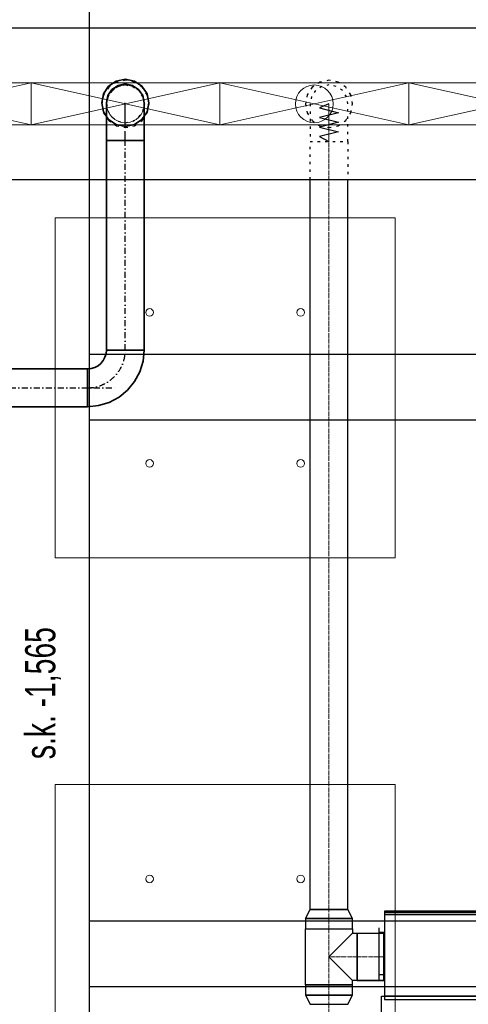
# Model space of a CAD drawing. Header units: centimetres. Extents: x -228435 to 46820, y -89367 to 152985.
# Tile 176 of 256: x -34128 to -31752, y 45236 to 50450. Entities that reach past the tile are written whole.
import ezdxf

# ---------------------------------------------------------------- set-up
doc = ezdxf.new("R2010")
doc.units = ezdxf.units.CM
doc.header["$LTSCALE"] = 50
doc.header["$PDMODE"] = 35
doc.header["$PDSIZE"] = 0.1
for name, pattern in [('01-103-Went PP_poziom-0_5$0$DASHDOT', [25.4, 12.7, -6.35, 0, -6.35]), ('CADVENT_CENTERLINE', [9.9, 7.4, -1, 0.5, -1]), ('CADVENT_HIDDEN', [0.8, 0.25, -0.55]), ('Kondygnacja  -0_5$0$HIDDEN', [9.525, 6.35, -3.175]), ('Kondygnacja  -0_5$0$HIDDEN2', [4.7625, 3.175, -1.5875]), ('Osie rzutów$0$DASHDOT2', [12.7, 6.35, -3.175, 0, -3.175])]:
    doc.linetypes.add(name, pattern=pattern)
doc.layers.get('0').update_dxf_attribs({"color": 8})
doc.layers.get('DEFPOINTS').update_dxf_attribs({"color": 8})
for name, color, linetype in [('01-103-Went PP_poziom-0_5$0$L_Nawiew', 250, 'Continuous'), ('bgde-nawiewEXP', 250, 'Continuous'), ('bgde-nawiewHIDDEN', 250, 'Continuous'), ('bgde-wywiewSOL', 5, 'Continuous'), ('IS_zmiany 2024', 3, 'Continuous'), ('Kondygnacja  -0_5$0$ARCH_KONSTR_POWYŻEJ RZUTU', 8, 'Kondygnacja  -0_5$0$HIDDEN'), ('Kondygnacja  -0_5$0$ARCH_KONSTR_POWYŻEJ RZUTU_IST', 8, 'Kondygnacja  -0_5$0$HIDDEN2'), ('Osie rzutów$0$ARCH_INFO_OSIE_IST', 8, 'Osie rzutów$0$DASHDOT2'), ('Osie rzutów$0$ARCH_INFO_OSIE_OPISY_IST', 8, 'Continuous')]:
    doc.layers.add(name, color=color, linetype=linetype)
for name, color, linetype, lineweight in [('bgde-nawiewCEN', 7, 'Continuous', 13), ('bgde_nawiewnik', 11, 'Continuous', 5), ('Kondygnacja  -0_5$0$ARCH_INFO_WYMIARY', 8, 'Continuous', 9), ('SU Lampy kwadratowe  -05$0$ARCH_SUFITY_PODWIESZANE', 8, 'Continuous', 9)]:
    doc.layers.add(name, color=color, linetype=linetype, lineweight=lineweight)
doc.styles.add('Kondygnacja  -0_5$0$BIKTS', font='bikromsw.shx', dxfattribs={"width": 0.8})
doc.styles.add('Kondygnacja  -0_5$0$Romans', font='Romans.shx', dxfattribs={"width": 0.7})
doc.dimstyles.new('Kondygnacja  -0_5$0$Wymiary 1-100', dxfattribs={"dimtxt": 12, "dimasz": 10, "dimexe": 5, "dimexo": 0, "dimgap": 4, "dimtad": 1, "dimrnd": 0.5, "dimzin": 12, "dimdsep": 46, "dimtxsty": 'Kondygnacja  -0_5$0$Romans', "dimblk": 'Kondygnacja  -0_5$0$_Oblique', "dimcen": 10, "dimdle": 10, "dimclrt": 55, "dimazin": 0, "dimtfac": 1, "dimtmove": 1, "dimatfit": 3, "dimfxl": 8, "dimfxlon": 1, "dimtolj": 1, "dimtzin": 0, "dimarcsym": 0})

# ---------------------------------------------------------------- blocks, each defined once
blk = doc.blocks.new('Osie rzutów')
at = {"layer": 'Osie rzutów$0$ARCH_INFO_OSIE_IST', "ltscale": 10}
blk.add_line((4436.04, 9200), (15156.54, 9200), dxfattribs=at)
blk = doc.blocks.new('SU Lampy kwadratowe  -05$0$moduł sufitu')
at = {"layer": 'SU Lampy kwadratowe  -05$0$ARCH_SUFITY_PODWIESZANE'}
for points in [[(60, -60), (240, -60), (240, -240), (60, -240)], [(360, -60), (540, -60), (540, -240), (360, -240)], [(60, -360), (240, -360), (240, -540), (60, -540)], [(360, -360), (540, -360), (540, -540), (360, -540)]]:
    blk.add_lwpolyline(points, close=True, dxfattribs=at)
for centre in [(110, -110), (190, -110), (410, -110), (490, -110), (110, -190), (190, -190), (410, -190), (490, -190), (110, -410), (190, -410), (410, -410), (490, -410), (110, -490), (190, -490), (410, -490), (490, -490)]:
    blk.add_circle(centre, 2, dxfattribs=at)
blk = doc.blocks.new('SU Lampy kwadratowe  -05')
at = {"layer": 'SU Lampy kwadratowe  -05$0$ARCH_SUFITY_PODWIESZANE'}
for p in [(8660, 9800), (8660, 9200)]:
    blk.add_blockref('SU Lampy kwadratowe  -05$0$moduł sufitu', p, dxfattribs=at)
blk = doc.blocks.new('Kondygnacja  -0_5$0$_Oblique')
at = {"color": 0, "linetype": 'ByBlock', "lineweight": -2}
blk.add_line((-0.5, -0.5), (0.5, 0.5), dxfattribs=at)
blk = doc.blocks.new('*D148')
at = {"layer": 'DEFPOINTS', "color": 0}
for p in [(-59190, 47690), (5862.4, 47690), (6190, 43700)]:
    blk.add_point(p, dxfattribs=at)
at = {"layer": 'Kondygnacja  -0_5$0$ARCH_INFO_WYMIARY', "color": 0, "lineweight": -2}
for p, q in [((5854.4, 47690), (5867.4, 47690)), ((5862.4, 43690), (5862.4, 47700)), ((5870.4, 43700), (5857.4, 43700))]:
    blk.add_line(p, q, dxfattribs=at)
at = {"layer": 'Kondygnacja  -0_5$0$ARCH_INFO_WYMIARY', "color": 0, "lineweight": -2, "xscale": 10, "yscale": 10, "zscale": 10}
for p, rotation in [((5862.4, 47690), 90), ((5862.4, 43700), 270)]:
    blk.add_blockref('Kondygnacja  -0_5$0$_Oblique', p, dxfattribs=dict(at, rotation=rotation))
at = {"layer": 'Kondygnacja  -0_5$0$ARCH_INFO_WYMIARY', "color": 55, "insert": (5852.4, 45695), "char_height": 12, "attachment_point": 5, "rotation": 90, "style": 'Kondygnacja  -0_5$0$Romans'}
blk.add_mtext('\\A1;3990', dxfattribs=at)
blk = doc.blocks.new('Kondygnacja  -0_5$0$konstrukcja istniejąca -0.5')
at = {"layer": 'Kondygnacja  -0_5$0$ARCH_KONSTR_POWYŻEJ RZUTU_IST', "ltscale": 10}
for points in [[(8738, 9775), (8738, 8625)], [(8738, 9367.89), (9782, 9367.89)], [(9782, 9332.89), (8738, 9332.89)], [(8738, 9067.89), (9782, 9067.89)], [(9782, 9032.89), (8738, 9032.89)]]:
    blk.add_lwpolyline(points, dxfattribs=at)
at = {"layer": 'Kondygnacja  -0_5$0$ARCH_KONSTR_POWYŻEJ RZUTU_IST', "style": 'Kondygnacja  -0_5$0$BIKTS', "width": 0.7}
blk.add_text('s.k. -1,565', height=16, rotation=90, dxfattribs=at).set_placement((8720.08, 9153.39))
blk = doc.blocks.new('A$C5B3E7367')
at = {"layer": '01-103-Went PP_poziom-0_5$0$L_Nawiew'}
h = blk.add_hatch(color=256, dxfattribs=at)
h.paths.add_polyline_path([(215, 704), (215, 674), (331.7, 674), (331.7, 612.1), (445.9, 689), (331.7, 765.9), (331.7, 704)])
h.paths.add_polyline_path([(48.3, 704), (48.3, 674), (215, 674), (215, 704)])
for p, q in [((215, 1525), (165, 1525)), ((165, 1525), (165, 1505)), ((215, 1400), (215, 1530)), ((545, 1530), (215, 1530)), ((215, 1530), (215, 1515)), ((545, 1400), (545, 1530)), ((165, 1505), (215, 1505)), ((243.8, 1452), (268.8, 1452)), ((256.2, 1452), (256.2, 1400)), ((326.2, 1452), (351.2, 1452)), ((338.8, 1452), (338.8, 1400)), ((408.8, 1452), (433.8, 1452)), ((421.2, 1452), (421.2, 1400)), ((491.2, 1452), (516.2, 1452)), ((503.8, 1452), (503.8, 1400)), ((0, 1378), (215, 1378)), ((0, 0), (0, 1378)), ((545, 1400), (215, 1400)), ((215, 1400), (215, 1378)), ((215, 1378), (215, 0)), ((545, 0), (545, 1400)), ((445.9, 689), (331.7, 765.9)), ((331.7, 704), (331.7, 765.9)), ((48.3, 704), (331.7, 704)), ((48.3, 704), (48.3, 674)), ((445.9, 689), (331.7, 612.1)), ((48.3, 674), (331.7, 674)), ((331.7, 612.1), (331.7, 674)), ((215, 0), (0, 0)), ((215, 0), (545, 0))]:
    blk.add_line(p, q, dxfattribs=at)
blk = doc.blocks.new('A$C53CA46B8')
at = {"layer": 'bgde-wywiewSOL'}
for p, q in [((200.4, 481.1), (-249.6, 481.1)), ((-249.6, 481.1), (-249.6, -878.9)), ((112.9, 511.1), (-162.1, 511.1)), ((-137.1, 481.1), (-137.1, 511.1)), ((87.9, 481.1), (87.9, 511.1)), ((200.4, 481.1), (200.4, -878.9)), ((200.4, -878.9), (-249.6, -878.9)), ((-137.1, -878.9), (-137.1, -908.9)), ((87.9, -878.9), (87.9, -908.9)), ((112.9, -908.9), (-162.1, -908.9))]:
    blk.add_line(p, q, dxfattribs=at)
at = {"layer": '01-103-Went PP_poziom-0_5$0$L_Nawiew'}
blk.add_blockref('A$C5B3E7367', (-794.6, -893.9), dxfattribs=at)
blk = doc.blocks.new('A$C066D7839')
at = {"layer": 'bgde_nawiewnik'}
for p, q in [((-50, -11.15), (-50, 11.15)), ((-50, 11.15), (50, 11.15)), ((-50, -11.15), (50, 11.15)), ((50, -11.15), (-50, 11.15)), ((50, 11.15), (50, -11.15)), ((50, -11.15), (-50, -11.15))]:
    blk.add_line(p, q, dxfattribs=at)
blk.add_circle((0, 0), 10, dxfattribs=at)

msp = doc.modelspace()

# ---------------------------------------------------------------- linework, layer by layer
at = {"layer": 'bgde-nawiewCEN', "linetype": 'CADVENT_CENTERLINE', "ltscale": 0.06}
for p, q in [((-32489.979, 50003.393), (-32489.979, 50003.868)), ((-32489.979, 50002.268), (-32489.979, 50003.393)), ((-32489.979, 50000.075), (-32489.979, 50002.268)), ((-32489.979, 49996.46), (-32489.979, 50000.075)), ((-32489.979, 49991.068), (-32489.979, 49996.46)), ((-32489.979, 49983.542), (-32489.979, 49991.068)), ((-32489.979, 49973.527), (-32489.979, 49983.542)), ((-32489.979, 49960.668), (-32489.979, 49973.527)), ((-32489.979, 49944.608), (-32489.979, 49960.668)), ((-32489.979, 49924.993), (-32489.979, 49944.608)), ((-32489.979, 49901.468), (-32489.979, 49924.993)), ((-32489.979, 49873.675), (-32489.979, 49901.468)), ((-32489.979, 49822.564), (-32489.979, 49873.675)), ((-32489.979, 49803.868), (-32489.979, 49822.564)), ((-32489.979, 45738.069), (-32489.979, 49803.868)), ((-32489.979, 45635.069), (-32489.979, 45738.069)), ((-32489.979, 45635.069), (-32489.979, 45487.069)), ((-32489.979, 45487.069), (-32489.979, 45339.069)), ((-32339.979, 45487.069), (-32489.979, 45487.069)), ((-32339.979, 45487.069), (-32199.979, 45487.069)), ((-32195.979, 45487.069), (-32199.979, 45487.069)), ((-32489.979, 45339.069), (-32489.979, 45236.069)), ((-32489.979, 45236.069), (-32489.979, 44203.959))]:
    msp.add_line(p, q, dxfattribs=at)
at = {"layer": 'bgde-nawiewEXP', "linetype": 'Continuous'}
for points in [[(-55706.071, 49603.941), (-19380.813, 49603.941), (-19380.813, 50403.941), (-19370.813, 50403.941), (-19370.813, 49603.941), (-19380.813, 49603.941), (-19380.813, 50403.941), (-55706.071, 50403.941)], [(-32614.979, 45635.07), (-32364.979, 45635.07), (-32364.979, 45689.912), (-32614.979, 45689.912)], [(-32195.979, 45712.069), (-30835.979, 45712.069), (-30835.979, 45722.069), (-32195.979, 45722.069)], [(-32195.979, 45262.069), (-30835.979, 45262.069), (-30835.979, 45712.069), (-32195.979, 45712.069)], [(-32614.979, 45284.227), (-32364.979, 45284.227), (-32364.979, 45339.069), (-32614.979, 45339.069)], [(-32614.979, 45284.226), (-32589.979, 45236.069), (-32389.979, 45236.069), (-32364.979, 45284.226), (-32605.464, 45284.226)]]:
    msp.add_lwpolyline(points, close=True, dxfattribs=at)
for points in [[(-32614.979, 45689.912), (-32364.979, 45689.912), (-32389.979, 45738.069), (-32389.979, 45738.07), (-32589.979, 45738.07), (-32589.979, 49603.941)], [(-32614.979, 45689.912), (-32589.979, 45738.069), (-32389.979, 45738.069), (-32389.979, 49603.941)], [(-32614.979, 45339.069), (-32614.979, 45635.069), (-32364.979, 45635.069), (-32364.979, 45612.069)], [(-32614.979, 45339.069), (-32364.979, 45339.069), (-32364.979, 45362.069), (-32489.979, 45487.069), (-32364.979, 45612.069), (-32339.979, 45612.069), (-32339.979, 45362.069), (-32364.979, 45362.069)], [(-32339.979, 45362.069), (-32339.979, 45612.069), (-32199.979, 45612.069), (-32199.979, 45362.069)], [(-32199.979, 45362.069), (-32199.979, 45612.069), (-32195.979, 45612.069)], [(-32339.979, 45362.069), (-32199.979, 45362.069)], [(-32199.979, 45362.069), (-32339.979, 45362.069)], [(-32199.979, 45362.069), (-32199.979, 45371.585)], [(-32199.979, 45362.069), (-32195.979, 45362.069)]]:
    msp.add_lwpolyline(points, dxfattribs=at)
at = {"layer": 'bgde-nawiewHIDDEN', "linetype": 'CADVENT_HIDDEN'}
for points in [[(-33692.838, 50003.868), (-33683.323, 49956.032), (-33656.226, 49915.479), (-33615.674, 49888.383), (-33567.838, 49878.868), (-33520.003, 49888.383), (-33479.45, 49915.479), (-33452.353, 49956.032), (-33442.838, 50003.868), (-33452.353, 50051.703), (-33479.45, 50092.256), (-33520.003, 50119.352), (-33567.838, 50128.868), (-33615.674, 50119.352), (-33656.226, 50092.256), (-33683.323, 50051.703)], [(-33692.838, 50003.868), (-33683.323, 49956.032), (-33656.226, 49915.479), (-33615.674, 49888.383), (-33567.838, 49878.868), (-33520.003, 49888.383), (-33479.45, 49915.479), (-33452.353, 49956.032), (-33442.838, 50003.868), (-33452.353, 50051.703), (-33479.45, 50092.256), (-33520.003, 50119.352), (-33567.838, 50128.868), (-33615.674, 50119.352), (-33656.226, 50092.256), (-33683.323, 50051.703)], [(-33667.838, 50003.868), (-33660.226, 49965.599), (-33638.549, 49933.157), (-33606.106, 49911.48), (-33567.838, 49903.868), (-33529.57, 49911.48), (-33497.127, 49933.157), (-33475.45, 49965.599), (-33467.838, 50003.868), (-33475.45, 50042.136), (-33497.127, 50074.578), (-33529.57, 50096.255), (-33567.838, 50103.868), (-33606.106, 50096.255), (-33638.549, 50074.578), (-33660.226, 50042.136)], [(-32614.979, 50003.868), (-32605.464, 49956.032), (-32578.368, 49915.479), (-32537.815, 49888.383), (-32489.979, 49878.868), (-32442.144, 49888.383), (-32401.591, 49915.479), (-32374.494, 49956.032), (-32364.979, 50003.868), (-32374.494, 50051.703), (-32401.591, 50092.256), (-32442.144, 50119.352), (-32489.979, 50128.868), (-32537.815, 50119.352), (-32578.368, 50092.256), (-32605.464, 50051.703)], [(-32614.979, 50003.868), (-32605.464, 49956.032), (-32578.368, 49915.479), (-32537.815, 49888.383), (-32489.979, 49878.868), (-32442.144, 49888.383), (-32401.591, 49915.479), (-32374.494, 49956.032), (-32364.979, 50003.868), (-32374.494, 50051.703), (-32401.591, 50092.256), (-32442.144, 50119.352), (-32489.979, 50128.868), (-32537.815, 50119.352), (-32578.368, 50092.256), (-32605.464, 50051.703)]]:
    msp.add_lwpolyline(points, close=True, dxfattribs=at)
for points in [[(-33606.106, 50096.255), (-33567.838, 50103.868), (-33529.57, 50096.255)], [(-33529.57, 50096.255), (-33567.838, 50103.868)], [(-32589.979, 49603.941), (-32589.979, 49803.868), (-32389.979, 49803.868), (-32389.979, 50003.868), (-32397.591, 50042.136), (-32419.269, 50074.578), (-32451.711, 50096.255), (-32489.979, 50103.868), (-32528.248, 50096.255), (-32560.69, 50074.578), (-32582.367, 50042.136), (-32589.979, 50003.868), (-32589.979, 49803.867), (-32389.979, 49803.867), (-32389.979, 49603.941)], [(-33667.838, 50003.868), (-33660.226, 50042.136), (-33638.549, 50074.578), (-33606.106, 50096.255)], [(-33606.106, 50096.255), (-33638.549, 50074.578)], [(-33529.57, 50096.255), (-33497.127, 50074.578), (-33475.45, 50042.136)], [(-33475.45, 50042.136), (-33497.127, 50074.578)], [(-33667.838, 50003.868), (-33660.226, 49965.599), (-33638.549, 49933.157), (-33606.106, 49911.48), (-33567.838, 49903.868), (-33529.57, 49911.48), (-33497.127, 49933.157), (-33475.45, 49965.599), (-33467.838, 50003.868)], [(-33475.45, 50042.136), (-33467.838, 50003.868), (-33475.45, 49965.599)], [(-32195.979, 45362.069), (-32195.979, 45612.069)]]:
    msp.add_lwpolyline(points, dxfattribs=at)
at = {"layer": 'bgde-nawiewHIDDEN'}
for points in [[(-33567.838, 50003.868), (-33567.838, 50003.868)], [(-32489.979, 50003.868), (-32539.979, 49982.57), (-32439.979, 49957.208), (-32539.979, 49931.988), (-32439.979, 49906.703), (-32539.979, 49881.168), (-32439.979, 49855.809), (-32539.979, 49830.35), (-32489.979, 49803.868)]]:
    msp.add_lwpolyline(points, dxfattribs=at)
at = {"layer": 'IS_zmiany 2024', "color": 250, "linetype": '01-103-Went PP_poziom-0_5$0$DASHDOT', "ltscale": 0.05}
for p, q in [((-33568.6, 50008.843), (-33568.6, 50009.317)), ((-33568.6, 50007.717), (-33568.6, 50008.843)), ((-33568.6, 50005.524), (-33568.6, 50007.717)), ((-33568.6, 50001.91), (-33568.6, 50005.524)), ((-33568.6, 49996.517), (-33568.6, 50001.91)), ((-33568.6, 49988.991), (-33568.6, 49996.517)), ((-33568.6, 49978.976), (-33568.6, 49988.991)), ((-33568.6, 49966.117), (-33568.6, 49978.976)), ((-33568.6, 49950.058), (-33568.6, 49966.117)), ((-33568.6, 49930.443), (-33568.6, 49950.058)), ((-33568.6, 49906.917), (-33568.6, 49930.443)), ((-33568.6, 49879.124), (-33568.6, 49906.917)), ((-33568.6, 49828.013), (-33568.6, 49879.124)), ((-33568.6, 49809.317), (-33568.6, 49828.013)), ((-33568.6, 48700.479), (-33568.6, 49809.317)), ((-36151.466, 48500.479), (-33609.221, 48500.479))]:
    msp.add_line(p, q, dxfattribs=at)
at = {"layer": 'IS_zmiany 2024', "color": 1, "lineweight": 35}
for points in [[(-33693.6, 50009.317), (-33684.085, 49961.482), (-33656.989, 49920.929), (-33616.436, 49893.832), (-33568.6, 49884.317), (-33520.765, 49893.832), (-33480.212, 49920.929), (-33453.115, 49961.482), (-33443.6, 50009.317), (-33453.115, 50057.152), (-33480.212, 50097.705), (-33520.765, 50124.802), (-33568.6, 50134.317), (-33616.436, 50124.802), (-33656.989, 50097.705), (-33684.085, 50057.152)], [(-33668.6, 49809.317), (-33468.6, 49809.317), (-33468.6, 50009.317), (-33476.212, 50047.585), (-33497.89, 50080.028), (-33530.332, 50101.705), (-33568.6, 50109.317), (-33606.869, 50101.705), (-33639.311, 50080.028), (-33660.988, 50047.585), (-33668.6, 50009.317), (-33668.6, 49828.013)], [(-36151.466, 48400.479), (-33768.6, 48400.479), (-33768.6, 48600.479), (-36151.466, 48600.479), (-36151.466, 48408.091)]]:
    msp.add_lwpolyline(points, close=True, dxfattribs=at)
for points in [[(-33668.6, 49809.317), (-33468.6, 49809.317), (-33468.6, 49608.495)], [(-33668.6, 49809.317), (-33668.6, 49608.495)], [(-33768.6, 48400.479), (-33710.073, 48406.244), (-33653.795, 48423.315), (-33601.929, 48451.038), (-33556.468, 48488.347), (-33519.159, 48533.808), (-33491.436, 48585.674), (-33474.365, 48641.952), (-33468.6, 48700.479), (-33668.6, 48700.479), (-33668.6, 49608.495)], [(-33768.6, 48400.479), (-33768.6, 48600.479), (-33749.091, 48602.401), (-33730.332, 48608.091), (-33713.043, 48617.332), (-33697.89, 48629.769), (-33685.453, 48644.922), (-33676.212, 48662.211), (-33670.522, 48680.97), (-33668.6, 48700.479), (-33468.6, 48700.479), (-33468.6, 49608.495)]]:
    msp.add_lwpolyline(points, dxfattribs=at)
at = {"layer": 'IS_zmiany 2024', "color": 250, "linetype": '01-103-Went PP_poziom-0_5$0$DASHDOT', "ltscale": 0.05}
msp.add_arc((-33768.6, 48700.479), 200, 270, 0, dxfattribs=at)

# ---------------------------------------------------------------- block references
at = {"layer": '01-103-Went PP_poziom-0_5$0$L_Nawiew', "xscale": 10, "yscale": 10, "zscale": 10}
for p in [(-34567.836, 50003.868, 742.119), (-33567.836, 50003.868, 742.119), (-32567.836, 50003.868, 742.119), (-31567.836, 50003.868, 742.119)]:
    msp.add_blockref('A$C066D7839', p, dxfattribs=at)
at = {"layer": '01-103-Went PP_poziom-0_5$0$L_Nawiew', "xscale": -1, "rotation": 270}
msp.add_blockref('A$C53CA46B8', (-31317.949, 45528.749, 2865), dxfattribs=at)
at = {"layer": 'Kondygnacja  -0_5$0$ARCH_KONSTR_POWYŻEJ RZUTU', "xscale": 10, "yscale": 10, "zscale": 10}
msp.add_blockref('Kondygnacja  -0_5$0$konstrukcja istniejąca -0.5', (-121140, -45000), dxfattribs=at)
at = {"layer": 'Osie rzutów$0$ARCH_INFO_OSIE_OPISY_IST', "xscale": 10, "yscale": 10, "zscale": 10}
msp.add_blockref('Osie rzutów', (-121140, -45000), dxfattribs=at)
at = {"layer": 'SU Lampy kwadratowe  -05$0$ARCH_SUFITY_PODWIESZANE', "xscale": 10, "yscale": 10, "zscale": 10}
msp.add_blockref('SU Lampy kwadratowe  -05', (-121140, -45000), dxfattribs=at)

# ---------------------------------------------------------------- dimensions: what is measured, and where the dimension line sits
at = {"layer": 'Kondygnacja  -0_5$0$ARCH_INFO_WYMIARY'}
dim = msp.add_linear_dim(base=(5862.405, 47690), p1=(6190, 43700), p2=(-59190, 47690), angle=90, dimstyle='Kondygnacja  -0_5$0$Wymiary 1-100', dxfattribs=at)
dim.commit()
dim.dimension.update_dxf_attribs({"geometry": '*D148', "text_midpoint": (5852.405, 45695)})

doc.saveas('drawing.dxf')
